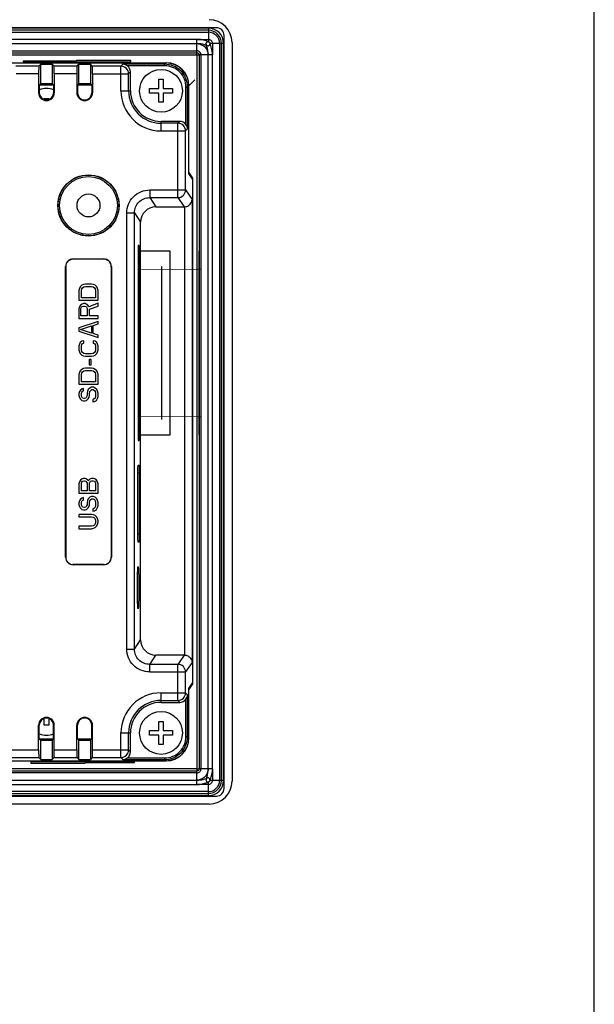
# Model space of a CAD drawing. Header units: millimetres. Extents: x 0 to 594, y 0 to 420.
# Tile 15 of 15: x 519 to 594, y 164 to 293. Entities that reach past the tile are written whole.
import ezdxf

# ---------------------------------------------------------------- set-up
doc = ezdxf.new("R2010")
doc.units = ezdxf.units.MM
doc.header["$LTSCALE"] = 65.395
for name, color, linetype in [('FRONT_CASE-RE04-SHAPE', 7, 'CONTINUOUS'), ('GASKET-04TW_V2-SHAPE', 7, 'CONTINUOUS'), ('ISO7045-M3X8-4_8-SHAPE', 7, 'CONTINUOUS'), ('LCD_BRACKET-RE04-SHAPE', 7, 'CONTINUOUS'), ('LED_SHEET-SD_RE04-SHAPE', 7, 'CONTINUOUS'), ('MAIN_PCB_ASSY_RE04-SHAPE', 7, 'CONTINUOUS'), ('REAR_CASE-RE04-SHAPE', 7, 'CONTINUOUS'), ('SD_SOCKET-1939115-SHAPE', 7, 'CONTINUOUS'), ('TOP-RE04-FORMAT', 7, 'CONTINUOUS')]:
    doc.layers.add(name, color=color, linetype=linetype)

msp = doc.modelspace()

# ---------------------------------------------------------------- linework, layer by layer
at = {"layer": 'FRONT_CASE-RE04-SHAPE', "color": 7, "linetype": 'Continuous'}
for p, q in [((546.569015, 289.781241), (546.569015, 193.173018)), ((519.223695, 287.349186), (519.22523, 287.269249)), ((526.223695, 287.349186), (519.223695, 287.349186)), ((519.22523, 287.269249), (533.3128, 287.269249)), ((526.225091, 287.269249), (526.221817, 287.44703)), ((533.316214, 287.44703), (526.221817, 287.44703)), ((533.3128, 287.269249), (533.316214, 287.44703)), ((426.60973, 287.134587), (537.928301, 287.134587)), ((540.926473, 284.136415), (541.691238, 284.90118)), ((540.926473, 272.846853), (540.926473, 284.136415)), ((540.905521, 272.846853), (540.926473, 272.846853)), ((541.452031, 272.058116), (540.926473, 272.846853)), ((541.318582, 272.058116), (541.452031, 272.058116)), ((541.452031, 205.896143), (541.452031, 272.058116)), ((540.905521, 205.107406), (540.926473, 205.107406)), ((540.926473, 205.107406), (541.452031, 205.896143)), ((540.926473, 198.817844), (540.926473, 205.107406)), ((541.318582, 205.896143), (541.452031, 205.896143)), ((517.888052, 195.819672), (537.928301, 195.819672)), ((520.22523, 195.68501), (520.221817, 195.507229)), ((520.221817, 195.507229), (527.316214, 195.507229)), ((533.8128, 195.68501), (520.22523, 195.68501)), ((527.31294, 195.68501), (527.316214, 195.507229)), ((527.314335, 195.605072), (533.814335, 195.605072)), ((533.814335, 195.605072), (533.8128, 195.68501)), ((543.573127, 190.177129), (420.964904, 190.177129))]:
    msp.add_line(p, q, dxfattribs=at)
for centre, start, end in [((522.269015, 280.977129), 76.22907201, 103.77092799), ((522.269015, 201.977129), 256.22925773, 283.77074227)]:
    msp.add_arc(centre, 3.350367, start, end, dxfattribs=at)
for centre, major_axis, ratio, start_param, end_param in [((543.564898, 289.773012), (-2.127139, -2.127139), 0.9972646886, 2.3575640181, 3.9256212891), ((537.924644, 284.132759), (2.123906, 2.123906), 0.998782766, -0.7847891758, 0.7847891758), ((537.924644, 198.8215), (-2.123906, 2.123906), 0.998782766, -3.9263818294, -2.3568034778), ((543.564898, 193.181246), (-2.127139, 2.127139), 0.9972646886, 2.3575640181, 3.9256212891)]:
    msp.add_ellipse(centre, major_axis=major_axis, ratio=ratio, start_param=start_param, end_param=end_param, dxfattribs=at)
at = {"layer": 'GASKET-04TW_V2-SHAPE', "color": 7, "linetype": 'Continuous'}
for p, q in [((544.519015, 291.723396), (420.019015, 291.723396)), ((543.469015, 291.670326), (421.069015, 291.670326)), ((543.469015, 291.388141), (421.069015, 291.388141)), ((421.069015, 291.142016), (543.469015, 291.142016)), ((543.469015, 291.670326), (543.469015, 289.884185)), ((544.519015, 291.724805), (544.519015, 291.723396)), ((541.970945, 290.203755), (422.569015, 290.203755)), ((541.969015, 288.176469), (541.969015, 290.204063)), ((542.079289, 290.202324), (543.469015, 290.202324)), ((545.519015, 192.223495), (545.519015, 290.723397)), ((541.969015, 289.640911), (422.569015, 289.640911)), ((422.569015, 288.702325), (541.969015, 288.702325)), ((543.219425, 289.423736), (543.233919, 289.438296)), ((543.999169, 289.672171), (543.679613, 289.673408)), ((543.999169, 289.672171), (544.000133, 288.189913)), ((545.184038, 289.67312), (544.938862, 289.672171)), ((544.938862, 289.672171), (544.938862, 193.272267)), ((545.184038, 193.273216), (545.184038, 289.67312)), ((545.465946, 193.273494), (545.465946, 289.673398)), ((422.565946, 288.176469), (541.972085, 288.176469)), ((422.569015, 288.458099), (541.969015, 288.458099)), ((541.972085, 288.176469), (541.972085, 194.770423)), ((542.253993, 288.173121), (542.253993, 194.773214)), ((542.499169, 288.172172), (542.253993, 288.173121)), ((542.499169, 288.172172), (542.499169, 194.772265)), ((543.43776, 194.772261), (543.43776, 288.172168)), ((544.000914, 288.172166), (543.43776, 288.172168)), ((544.000606, 194.77226), (544.000494, 288.173429)), ((541.972085, 194.770423), (422.565946, 194.770423)), ((541.969015, 194.488237), (422.569015, 194.488237)), ((541.969015, 192.740361), (541.969015, 194.488237)), ((542.499169, 194.772265), (542.253993, 194.773214)), ((543.999169, 194.661986), (543.999169, 193.272267)), ((541.969015, 194.242112), (422.569015, 194.242112)), ((422.569015, 193.303518), (541.969015, 193.303518)), ((543.219428, 193.523009), (543.233927, 193.5086)), ((543.999169, 193.272267), (543.679792, 193.273503)), ((545.184038, 193.273216), (544.938862, 193.272267)), ((422.566785, 192.740672), (541.969015, 192.740671)), ((543.469015, 192.742113), (542.078915, 192.742113)), ((543.469015, 191.276565), (543.469015, 193.062818)), ((420.019015, 191.223496), (544.519015, 191.223496)), ((543.469015, 191.802422), (421.069015, 191.802422)), ((421.069015, 191.558195), (543.469015, 191.558195)), ((421.069015, 191.276565), (543.469015, 191.276565))]:
    msp.add_line(p, q, dxfattribs=at)
for centre, radius, start, end in [((543.468904, 289.673285), 1.997051, 0.00324494, 89.99681194), ((543.468921, 289.673024), 1.715125, 0.00320429, 89.99685258), ((543.469016, 289.67217), 1.469846, 0.00002844, 90.00002844), ((544.51896, 290.723341), 1.00006, 0.00320433, 89.99685254), ((543.46918, 289.672335), 0.529989, 359.98225898, 90.01779789), ((541.96918, 288.172336), 0.529989, 359.98225898, 90.01779789), ((541.96918, 194.772101), 0.529989, 269.98220211, 0.01774102), ((543.468904, 193.273607), 1.997051, 270.00318807, 359.99675506), ((543.468921, 193.273312), 1.715125, 270.00314742, 359.9967957), ((543.469016, 193.272267), 1.469846, 269.99997156, 359.99997156), ((543.46918, 193.272102), 0.529989, 269.98220211, 0.01774102), ((544.51896, 192.223551), 1.00006, 270.00314746, 359.99679566)]:
    msp.add_arc(centre, radius, start, end, dxfattribs=at)
for points in [[(542.079243, 290.202324), (542.043141, 290.202547), (542.007042, 290.204407), (541.970945, 290.203755)], [(544.000606, 194.77226), (544.001396, 194.725904), (544.000475, 194.679507), (543.998458, 194.633188)], [(541.969015, 192.740671), (542.005878, 192.740607), (542.042751, 192.740912), (542.079594, 192.742113)]]:
    msp.add_open_spline(points, degree=3, dxfattribs=at)
for points, knots in [([(543.469015, 289.884185), (543.272565, 289.967709), (542.819794, 290.124332), (542.342951, 290.193954), (542.079289, 290.202324)], [0, 0, 0, 0, 0.4472755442, 1, 1, 1, 1]), ([(543.466502, 289.887203), (543.411456, 289.887204), (543.299982, 289.869708), (543.1847, 289.776497), (543.150007, 289.668888), (543.157668, 289.556885), (543.199315, 289.480964), (543.233919, 289.438296)], [0, 0, 0, 0, 0.2502220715, 0.498617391, 0.6246530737, 0.7502769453, 1, 1, 1, 1]), ([(543.466502, 289.887203), (543.521733, 289.887203), (543.637126, 289.841509), (543.682821, 289.726116), (543.682821, 289.670885)], [0, 0, 0, 0, 0.5000001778, 1, 1, 1, 1]), ([(543.219424, 289.423735), (543.137521, 289.452349), (542.738265, 289.577944), (542.317238, 289.640047), (541.985379, 289.641503)], [0, 0, 0, 0, 0.2072467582, 1, 1, 1, 1]), ([(541.985379, 289.641503), (542.173838, 289.640577), (542.553992, 289.560853), (543.03438, 289.237749), (543.357928, 288.757433), (543.436905, 288.377128), (543.43784, 288.18868)], [0, 0, 0, 0, 0.2500080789, 0.4999959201, 0.7500059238, 1, 1, 1, 1]), ([(543.43784, 288.18868), (543.437285, 288.314066), (543.411956, 288.733161), (543.316639, 289.146379), (543.219424, 289.423735)], [0, 0, 0, 0, 0.299048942, 1, 1, 1, 1]), ([(543.233919, 289.438296), (543.276586, 289.403693), (543.352507, 289.362048), (543.464509, 289.354391), (543.572117, 289.389085), (543.665326, 289.504367), (543.682821, 289.615839), (543.682821, 289.670885)], [0, 0, 0, 0, 0.2497230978, 0.3753471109, 0.5013828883, 0.7497781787, 1, 1, 1, 1]), ([(544.000133, 288.189913), (544.000127, 288.471755), (543.933754, 288.981935), (543.76844, 289.464946), (543.679613, 289.673408)], [0, 0, 0, 0, 0.5543268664, 1, 1, 1, 1]), ([(544.938862, 289.672171), (544.877827, 289.671935), (544.564595, 289.671706), (544.251363, 289.671195), (543.999169, 289.672171)], [0, 0, 0, 0, 0.1948570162, 1, 1, 1, 1]), ([(545.465946, 289.673398), (545.435898, 289.673398), (545.341928, 289.67336), (545.247959, 289.673367), (545.184038, 289.67312)], [0, 0, 0, 0, 0.3197631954, 1, 1, 1, 1]), ([(541.969015, 288.458099), (542.041665, 288.457871), (542.192645, 288.397036), (542.254259, 288.245804), (542.253993, 288.173121)], [0, 0, 0, 0, 0.4998882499, 1, 1, 1, 1]), ([(541.972085, 288.1734), (541.986591, 288.177796), (542.017466, 288.174962), (542.074403, 288.176353), (542.138807, 288.176191), (542.19632, 288.174816), (542.233195, 288.1769), (542.247645, 288.173187), (542.253993, 288.173121)], [0, 0, 0, 0, 0.1611817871, 0.3192882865, 0.6097272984, 0.8437200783, 0.9324997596, 1, 1, 1, 1]), ([(543.43776, 288.172168), (543.376448, 288.171935), (543.063584, 288.171705), (542.750719, 288.171199), (542.499169, 288.172172)], [0, 0, 0, 0, 0.1959704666, 1, 1, 1, 1]), ([(542.253993, 194.773214), (542.253765, 194.700564), (542.192928, 194.549587), (542.041697, 194.48797), (541.969015, 194.488237)], [0, 0, 0, 0, 0.4998878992, 1, 1, 1, 1]), ([(541.969015, 194.770423), (541.973423, 194.755918), (541.970574, 194.725032), (541.971992, 194.668072), (541.971871, 194.603615), (541.970563, 194.546031), (541.972731, 194.509098), (541.969056, 194.494602), (541.969015, 194.488237)], [0, 0, 0, 0, 0.1610455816, 0.3190529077, 0.6094154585, 0.8434991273, 0.9323833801, 1, 1, 1, 1]), ([(541.972085, 194.773492), (542.002133, 194.773492), (542.096102, 194.773455), (542.190072, 194.773465), (542.253993, 194.773214)], [0, 0, 0, 0, 0.3197631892, 1, 1, 1, 1]), ([(543.438369, 194.755904), (543.437442, 194.567297), (543.357564, 194.186839), (543.033975, 193.706239), (542.553046, 193.382646), (542.172316, 193.304311), (541.983727, 193.303477)], [0, 0, 0, 0, 0.2500096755, 0.4999957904, 0.7500145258, 1, 1, 1, 1]), ([(543.43776, 194.772261), (543.37644, 194.772026), (543.063576, 194.771802), (542.750711, 194.771291), (542.499169, 194.772265)], [0, 0, 0, 0, 0.1959964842, 1, 1, 1, 1]), ([(543.219424, 193.523013), (543.248183, 193.604771), (543.374455, 194.003498), (543.436913, 194.424256), (543.438369, 194.755904)], [0, 0, 0, 0, 0.207182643, 1, 1, 1, 1]), ([(544.000914, 194.772258), (543.964424, 194.7724), (543.776706, 194.772539), (543.588987, 194.772835), (543.43776, 194.772261)], [0, 0, 0, 0, 0.1943890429, 1, 1, 1, 1]), ([(543.679792, 193.273503), (543.763647, 193.469629), (543.874833, 193.791371), (543.971484, 194.259633), (543.993634, 194.523462), (543.999169, 194.661986)], [0, 0, 0, 0, 0.4468217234, 0.709587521, 1, 1, 1, 1]), ([(541.983727, 193.303477), (542.109213, 193.303973), (542.528636, 193.329039), (542.942084, 193.425147), (543.219424, 193.523013)], [0, 0, 0, 0, 0.2990714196, 1, 1, 1, 1]), ([(543.233927, 193.5086), (543.199319, 193.465935), (543.157667, 193.390014), (543.150008, 193.27801), (543.184696, 193.170398), (543.299981, 193.077184), (543.411455, 193.05969), (543.466502, 193.059689)], [0, 0, 0, 0, 0.2497226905, 0.3753470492, 0.5013831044, 0.7497777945, 1, 1, 1, 1]), ([(543.682808, 193.27596), (543.682809, 193.330997), (543.665371, 193.44247), (543.572204, 193.557668), (543.464662, 193.592522), (543.352625, 193.584803), (543.276618, 193.543217), (543.233927, 193.5086)], [0, 0, 0, 0, 0.2501776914, 0.4985154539, 0.6243741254, 0.7501636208, 1, 1, 1, 1]), ([(543.682808, 193.27596), (543.682808, 193.220737), (543.637101, 193.105365), (543.521725, 193.059689), (543.466502, 193.059689)], [0, 0, 0, 0, 0.499995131, 1, 1, 1, 1]), ([(544.938862, 193.272267), (544.877827, 193.27203), (544.564595, 193.271801), (544.251363, 193.27129), (543.999169, 193.272267)], [0, 0, 0, 0, 0.1948570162, 1, 1, 1, 1]), ([(545.465946, 193.273494), (545.435898, 193.273494), (545.341928, 193.273456), (545.247959, 193.273463), (545.184038, 193.273216)], [0, 0, 0, 0, 0.3197631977, 1, 1, 1, 1]), ([(542.078915, 192.742113), (542.34261, 192.750443), (542.819817, 192.820652), (543.272499, 192.978641), (543.469015, 193.062818)], [0, 0, 0, 0, 0.5523852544, 1, 1, 1, 1])]:
    msp.add_open_spline(points, degree=3, knots=knots, dxfattribs=at)
at = {"layer": 'ISO7045-M3X8-4_8-SHAPE', "color": 7, "linetype": 'Continuous'}
for p, q in [((536.969015, 283.777129), (536.969015, 284.977129)), ((536.969015, 284.977129), (537.569015, 284.977129)), ((537.569015, 284.977129), (537.569015, 283.777129)), ((535.769015, 283.177129), (535.769015, 283.777129)), ((535.769015, 283.777129), (536.969015, 283.777129)), ((537.569015, 283.777129), (538.769015, 283.777129)), ((538.769015, 283.777129), (538.769015, 283.177129)), ((521.969015, 282.335529), (521.969015, 282.477129)), ((521.969015, 282.477129), (522.569015, 282.477129)), ((522.569015, 282.477129), (522.569015, 282.334285)), ((536.969015, 283.177129), (535.769015, 283.177129)), ((536.969015, 281.977129), (536.969015, 283.177129)), ((537.569015, 283.177129), (537.569015, 281.977129)), ((538.769015, 283.177129), (537.569015, 283.177129)), ((537.569015, 281.977129), (536.969015, 281.977129)), ((521.969015, 200.477129), (521.969015, 201.368019)), ((522.569015, 201.368019), (522.569015, 200.477129)), ((536.969015, 200.977129), (537.569015, 200.977129)), ((536.969015, 199.777129), (536.969015, 200.977129)), ((537.569015, 200.977129), (537.569015, 199.777129)), ((522.569015, 200.477129), (521.969015, 200.477129)), ((535.769015, 199.777129), (536.969015, 199.777129)), ((535.769015, 199.177129), (535.769015, 199.777129)), ((537.569015, 199.777129), (538.769015, 199.777129)), ((538.769015, 199.777129), (538.769015, 199.177129)), ((536.969015, 199.177129), (535.769015, 199.177129)), ((536.969015, 197.977129), (536.969015, 199.177129)), ((538.769015, 199.177129), (537.569015, 199.177129)), ((537.569015, 199.177129), (537.569015, 197.977129)), ((537.569015, 197.977129), (536.969015, 197.977129))]:
    msp.add_line(p, q, dxfattribs=at)
for centre in [(537.269015, 283.477129), (537.269015, 199.477129)]:
    msp.add_circle(centre, 2.8, dxfattribs=at)
for centre, start, end in [((522.269015, 280.977129), 70.32413063, 109.67586937), ((522.269015, 201.977129), 250.32413063, 289.67586937)]:
    msp.add_arc(centre, 2.8, start, end, dxfattribs=at)
at = {"layer": 'LCD_BRACKET-RE04-SHAPE', "color": 7, "linetype": 'Continuous'}
for p, q in [((523.211079, 284.227129), (521.326951, 284.227129)), ((528.211079, 284.227129), (526.326951, 284.227129)), ((521.326951, 198.727129), (523.211079, 198.727129)), ((526.326951, 198.727129), (528.211079, 198.727129))]:
    msp.add_line(p, q, dxfattribs=at)
at = {"layer": 'LED_SHEET-SD_RE04-SHAPE', "color": 7, "linetype": 'Continuous'}
for radius in [3.782502, 1.5]:
    msp.add_circle((527.769015, 268.477129), radius, dxfattribs=at)
at = {"layer": 'MAIN_PCB_ASSY_RE04-SHAPE', "color": 7, "linetype": 'Continuous', "const_width": 0.0594}
for points in [[(534.283935, 260.137125), (542.269015, 260.137125)], [(542.269015, 260.137125), (542.269015, 240.837125)], [(542.269015, 240.837125), (534.283935, 240.837125)]]:
    msp.add_lwpolyline(points, dxfattribs=at)
at = {"layer": 'MAIN_PCB_ASSY_RE04-SHAPE', "color": 7, "linetype": 'Continuous'}
for centre in [(542.269015, 260.137125), (542.269015, 240.837125)]:
    msp.add_circle(centre, 0.05, dxfattribs=at)
at = {"layer": 'REAR_CASE-RE04-SHAPE', "color": 7, "linetype": 'Continuous'}
for p, q in [((426.630682, 287.113635), (537.907348, 287.113635)), ((521.273351, 286.693367), (518.264679, 286.693367)), ((521.273351, 286.693367), (521.519015, 286.939031)), ((521.519015, 284.437507), (521.519015, 286.939031)), ((521.519015, 286.939031), (523.019015, 286.939031)), ((523.019015, 286.939031), (523.019015, 284.437507)), ((523.264679, 286.693367), (523.019015, 286.939031)), ((526.273351, 286.693367), (523.264679, 286.693367)), ((526.273351, 286.693367), (526.519015, 286.939031)), ((526.519015, 284.437507), (526.519015, 286.939031)), ((526.519015, 286.939031), (528.019015, 286.939031)), ((528.019015, 286.939031), (528.019015, 284.437507)), ((528.264679, 286.693367), (528.019015, 286.939031)), ((532.02396, 286.693367), (528.264679, 286.693367)), ((532.02396, 286.693367), (532.276365, 286.945771)), ((532.02396, 283.477129), (532.02396, 286.693367)), ((537.739485, 286.945771), (532.276365, 286.945771)), ((537.739485, 286.745893), (532.860328, 286.745893)), ((533.023351, 285.693976), (533.269015, 285.93964)), ((533.269015, 283.477129), (533.269015, 285.93964)), ((537.739485, 286.945771), (537.907348, 287.113635)), ((537.739485, 286.745893), (537.739485, 286.945771)), ((521.239649, 285.693976), (518.298381, 285.693976)), ((521.239649, 285.693976), (521.239649, 283.227129)), ((523.298381, 285.693976), (523.298381, 283.227129)), ((526.239649, 285.693976), (523.298381, 285.693976)), ((526.239649, 285.693976), (526.239649, 283.227129)), ((528.298381, 285.693976), (528.298381, 283.227129)), ((528.298381, 285.693976), (533.023351, 285.693976)), ((533.023351, 283.477129), (533.023351, 285.693976)), ((521.326951, 284.245443), (521.519015, 284.437507)), ((521.326951, 284.245443), (521.326951, 283.227129)), ((521.519015, 284.437507), (523.019015, 284.437507)), ((523.211079, 284.245443), (523.019015, 284.437507)), ((523.211079, 284.245443), (523.211079, 283.227129)), ((526.326951, 284.245443), (526.519015, 284.437507)), ((526.326951, 284.245443), (526.326951, 283.227129)), ((526.519015, 284.437507), (528.019015, 284.437507)), ((528.211079, 284.245443), (528.019015, 284.437507)), ((528.211079, 284.245443), (528.211079, 283.227129)), ((532.02396, 283.477129), (533.269015, 283.477129)), ((540.537779, 279.068442), (540.537779, 283.947599)), ((540.537779, 283.947599), (540.737657, 283.947599)), ((540.737657, 283.947599), (540.905521, 284.115462)), ((540.737657, 278.484479), (540.737657, 283.947599)), ((540.905521, 272.678023), (540.905521, 284.115462)), ((521.239649, 283.227129), (521.326951, 283.227129)), ((523.298381, 283.227129), (523.211079, 283.227129)), ((526.239649, 283.227129), (526.326951, 283.227129)), ((528.298381, 283.227129), (528.211079, 283.227129)), ((537.269015, 278.232074), (537.269015, 279.477129)), ((539.731526, 279.477129), (537.269015, 279.477129)), ((539.485862, 279.231465), (537.269015, 279.231465)), ((537.269015, 278.232074), (540.485253, 278.232074)), ((539.731526, 279.477129), (539.485862, 279.231465)), ((539.485862, 269.504444), (539.485862, 279.231465)), ((540.737657, 278.484479), (540.485253, 278.232074)), ((540.485253, 270.503074), (540.485253, 278.232074)), ((541.431078, 271.889286), (540.905521, 272.678023)), ((541.431078, 206.064973), (541.431078, 271.889286)), ((535.78205, 270.503074), (535.78205, 269.504444)), ((535.78205, 270.503074), (540.485253, 270.503074)), ((540.485253, 270.503074), (541.325097, 269.242667)), ((535.78205, 269.504444), (536.588802, 268.293702)), ((535.78205, 269.504444), (539.485862, 269.504444)), ((539.485862, 269.504444), (540.292613, 268.293702)), ((541.325097, 269.242667), (541.325097, 208.711592)), ((536.588802, 268.293702), (540.292613, 268.293702)), ((540.325706, 268.29425), (540.325706, 209.660009)), ((532.785705, 210.449815), (532.785705, 267.504444)), ((532.785705, 267.504444), (533.785095, 267.504444)), ((533.785095, 210.449815), (533.785095, 267.504444)), ((533.785095, 267.504444), (534.591238, 266.294616)), ((534.591238, 211.659643), (534.591238, 266.294616)), ((534.283935, 263.227129), (534.283935, 237.727129)), ((534.406158, 263.227129), (534.283935, 263.227129)), ((534.406158, 237.727129), (534.406158, 263.227129)), ((525.782708, 261.459632), (525.76521, 261.477129)), ((525.76521, 261.477129), (529.772821, 261.477129)), ((529.755323, 261.459632), (529.772821, 261.477129)), ((524.769015, 222.473324), (524.769015, 260.480935)), ((524.786513, 260.463437), (524.769015, 260.480935)), ((524.786513, 260.463437), (524.786513, 222.490822)), ((529.755323, 261.459632), (525.782708, 261.459632)), ((530.751517, 260.463437), (530.769015, 260.480935)), ((530.751517, 260.463437), (530.751517, 222.490822)), ((530.769015, 260.480935), (530.769015, 222.473324)), ((526.572207, 257.612545), (526.519015, 257.352129)), ((526.67859, 257.820879), (526.572207, 257.612545)), ((526.891356, 258.029212), (526.67859, 257.820879)), ((527.104122, 258.133379), (526.891356, 258.029212)), ((526.891356, 257.560462), (526.997739, 257.716712)), ((526.997739, 257.716712), (527.157313, 257.820879)), ((527.370079, 258.185462), (527.104122, 258.133379)), ((527.157313, 257.820879), (527.370079, 257.872962)), ((528.167951, 258.185462), (527.370079, 258.185462)), ((527.370079, 257.872962), (528.167951, 257.872962)), ((528.433909, 258.133379), (528.167951, 258.185462)), ((528.167951, 257.872962), (528.380717, 257.820879)), ((528.380717, 257.820879), (528.540292, 257.716712)), ((528.646675, 258.029212), (528.433909, 258.133379)), ((528.540292, 257.716712), (528.646675, 257.560462)), ((528.859441, 257.820879), (528.646675, 258.029212)), ((528.965824, 257.612545), (528.859441, 257.820879)), ((529.019015, 257.352129), (528.965824, 257.612545)), ((526.519015, 257.352129), (526.519015, 256.102129)), ((526.838164, 257.352129), (526.891356, 257.560462)), ((526.838164, 256.414629), (526.838164, 257.352129)), ((528.699866, 256.414629), (526.838164, 256.414629)), ((528.646675, 257.560462), (528.699866, 257.352129)), ((528.699866, 257.352129), (528.699866, 256.414629)), ((529.019015, 256.102129), (529.019015, 257.352129)), ((526.519015, 256.102129), (529.019015, 256.102129)), ((526.572207, 255.216712), (526.519015, 254.956295)), ((526.731781, 255.425045), (526.572207, 255.216712)), ((526.944547, 255.581295), (526.731781, 255.425045)), ((526.784973, 255.008379), (526.838164, 255.164629)), ((526.838164, 255.164629), (526.944547, 255.268795)), ((527.104122, 255.633379), (526.944547, 255.581295)), ((526.944547, 255.268795), (527.104122, 255.320879)), ((527.316888, 255.633379), (527.104122, 255.633379)), ((527.104122, 255.320879), (527.263696, 255.320879)), ((527.263696, 255.320879), (527.423271, 255.268795)), ((527.476462, 255.581295), (527.316888, 255.633379)), ((527.423271, 255.268795), (527.529654, 255.164629)), ((527.689228, 255.425045), (527.476462, 255.581295)), ((527.529654, 255.164629), (527.582845, 255.008379)), ((527.795611, 255.216712), (527.689228, 255.425045)), ((529.019015, 255.685462), (527.795611, 255.216712)), ((527.901994, 254.904212), (529.019015, 255.320879)), ((529.019015, 255.320879), (529.019015, 255.685462)), ((526.519015, 254.956295), (526.519015, 253.706295)), ((526.784973, 254.018795), (526.784973, 255.008379)), ((527.582845, 254.018795), (526.784973, 254.018795)), ((527.582845, 255.008379), (527.582845, 254.018795)), ((527.901994, 254.018795), (527.901994, 254.904212)), ((529.019015, 254.018795), (527.901994, 254.018795)), ((529.019015, 253.706295), (529.019015, 254.018795)), ((526.519015, 253.706295), (529.019015, 253.706295)), ((529.019015, 253.289629), (526.519015, 252.456295)), ((526.519015, 252.456295), (526.519015, 252.039629)), ((526.731781, 252.247962), (528.167951, 252.716712)), ((528.167951, 252.716712), (528.167951, 251.779212)), ((528.380717, 252.768795), (529.019015, 252.977129)), ((528.380717, 251.727129), (528.380717, 252.768795)), ((529.019015, 252.977129), (529.019015, 253.289629)), ((526.519015, 252.039629), (529.019015, 251.206295)), ((528.167951, 251.779212), (526.731781, 252.247962)), ((529.019015, 251.518795), (528.380717, 251.727129)), ((529.019015, 251.206295), (529.019015, 251.518795)), ((526.572207, 250.320879), (526.519015, 250.060462)), ((526.519015, 250.060462), (526.519015, 249.591712)), ((526.67859, 250.529212), (526.572207, 250.320879)), ((526.891356, 250.737545), (526.67859, 250.529212)), ((526.838164, 250.060462), (526.891356, 250.268795)), ((526.838164, 249.591712), (526.838164, 250.060462)), ((527.157313, 250.789629), (526.891356, 250.737545)), ((526.891356, 250.268795), (526.997739, 250.425045)), ((526.997739, 250.425045), (527.157313, 250.477129)), ((527.157313, 250.477129), (527.157313, 250.789629)), ((528.380717, 250.789629), (528.380717, 250.477129)), ((528.646675, 250.737545), (528.380717, 250.789629)), ((528.380717, 250.477129), (528.540292, 250.425045)), ((528.540292, 250.425045), (528.646675, 250.268795)), ((528.859441, 250.529212), (528.646675, 250.737545)), ((528.646675, 250.268795), (528.699866, 250.060462)), ((528.699866, 250.060462), (528.699866, 249.591712)), ((528.965824, 250.320879), (528.859441, 250.529212)), ((529.019015, 250.060462), (528.965824, 250.320879)), ((529.019015, 249.591712), (529.019015, 250.060462)), ((526.519015, 249.591712), (526.572207, 249.331295)), ((526.572207, 249.331295), (526.67859, 249.122962)), ((526.67859, 249.122962), (526.891356, 248.914629)), ((526.891356, 249.383379), (526.838164, 249.591712)), ((526.997739, 249.227129), (526.891356, 249.383379)), ((526.891356, 248.914629), (527.104122, 248.810462)), ((527.157313, 249.122962), (526.997739, 249.227129)), ((527.104122, 248.810462), (527.370079, 248.758379)), ((527.370079, 249.070879), (527.157313, 249.122962)), ((528.167951, 249.070879), (527.370079, 249.070879)), ((527.370079, 248.758379), (528.167951, 248.758379)), ((528.380717, 249.122962), (528.167951, 249.070879)), ((528.167951, 248.758379), (528.433909, 248.810462)), ((528.540292, 249.227129), (528.380717, 249.122962)), ((528.433909, 248.810462), (528.646675, 248.914629)), ((528.646675, 249.383379), (528.540292, 249.227129)), ((528.699866, 249.591712), (528.646675, 249.383379)), ((528.646675, 248.914629), (528.859441, 249.122962)), ((528.859441, 249.122962), (528.965824, 249.331295)), ((528.965824, 249.331295), (529.019015, 249.591712)), ((527.848802, 248.341712), (527.848802, 247.612545)), ((528.11476, 248.341712), (527.848802, 248.341712)), ((527.848802, 247.612545), (528.11476, 247.612545)), ((528.11476, 247.612545), (528.11476, 248.341712)), ((526.572207, 246.622962), (526.519015, 246.362545)), ((526.519015, 246.362545), (526.519015, 245.112545)), ((526.67859, 246.831295), (526.572207, 246.622962)), ((526.891356, 247.039629), (526.67859, 246.831295)), ((526.838164, 246.362545), (526.891356, 246.570879)), ((526.838164, 245.425045), (526.838164, 246.362545)), ((527.104122, 247.143795), (526.891356, 247.039629)), ((526.891356, 246.570879), (526.997739, 246.727129)), ((526.997739, 246.727129), (527.157313, 246.831295)), ((527.370079, 247.195879), (527.104122, 247.143795)), ((527.157313, 246.831295), (527.370079, 246.883379)), ((528.167951, 247.195879), (527.370079, 247.195879)), ((527.370079, 246.883379), (528.167951, 246.883379)), ((528.433909, 247.143795), (528.167951, 247.195879)), ((528.167951, 246.883379), (528.380717, 246.831295)), ((528.380717, 246.831295), (528.540292, 246.727129)), ((528.646675, 247.039629), (528.433909, 247.143795)), ((528.540292, 246.727129), (528.646675, 246.570879)), ((528.859441, 246.831295), (528.646675, 247.039629)), ((528.646675, 246.570879), (528.699866, 246.362545)), ((528.699866, 246.362545), (528.699866, 245.425045)), ((528.965824, 246.622962), (528.859441, 246.831295)), ((529.019015, 246.362545), (528.965824, 246.622962)), ((529.019015, 245.112545), (529.019015, 246.362545)), ((526.519015, 245.112545), (529.019015, 245.112545)), ((528.699866, 245.425045), (526.838164, 245.425045)), ((526.572207, 244.122962), (526.519015, 243.862545)), ((526.519015, 243.862545), (526.519015, 243.602129)), ((526.519015, 243.602129), (526.572207, 243.393795)), ((526.731781, 244.331295), (526.572207, 244.122962)), ((526.944547, 244.487545), (526.731781, 244.331295)), ((526.838164, 243.914629), (526.891356, 244.070879)), ((526.838164, 243.602129), (526.838164, 243.914629)), ((526.891356, 243.445879), (526.838164, 243.602129)), ((526.891356, 244.070879), (526.997739, 244.175045)), ((526.997739, 243.289629), (526.891356, 243.445879)), ((527.104122, 244.539629), (526.944547, 244.487545)), ((526.997739, 244.175045), (527.104122, 244.227129)), ((527.104122, 244.227129), (527.104122, 244.539629)), ((527.529654, 243.445879), (527.423271, 243.289629)), ((527.582845, 243.602129), (527.529654, 243.445879)), ((527.636036, 244.175045), (527.582845, 243.914629)), ((527.582845, 243.914629), (527.582845, 243.602129)), ((527.742419, 244.383379), (527.636036, 244.175045)), ((527.955185, 244.591712), (527.742419, 244.383379)), ((527.848802, 243.393795), (527.901994, 243.602129)), ((527.901994, 243.914629), (527.955185, 244.122962)), ((527.901994, 243.602129), (527.901994, 243.914629)), ((528.167951, 244.695879), (527.955185, 244.591712)), ((527.955185, 244.122962), (528.061568, 244.279212)), ((528.061568, 244.279212), (528.221143, 244.383379)), ((528.433909, 244.695879), (528.167951, 244.695879)), ((528.221143, 244.383379), (528.380717, 244.383379)), ((528.380717, 244.383379), (528.540292, 244.279212)), ((528.646675, 244.591712), (528.433909, 244.695879)), ((528.540292, 244.279212), (528.646675, 244.122962)), ((528.859441, 244.383379), (528.646675, 244.591712)), ((528.646675, 244.122962), (528.699866, 243.914629)), ((528.699866, 243.497962), (528.646675, 243.289629)), ((528.699866, 243.914629), (528.699866, 243.497962)), ((528.965824, 244.175045), (528.859441, 244.383379)), ((529.019015, 243.914629), (528.965824, 244.175045)), ((528.965824, 243.237545), (529.019015, 243.497962)), ((529.019015, 243.497962), (529.019015, 243.914629)), ((526.572207, 243.393795), (526.67859, 243.185462)), ((526.67859, 243.185462), (526.891356, 242.977129)), ((526.891356, 242.977129), (527.104122, 242.925045)), ((527.157313, 243.237545), (526.997739, 243.289629)), ((527.104122, 242.925045), (527.316888, 242.925045)), ((527.263696, 243.237545), (527.157313, 243.237545)), ((527.423271, 243.289629), (527.263696, 243.237545)), ((527.316888, 242.925045), (527.529654, 242.977129)), ((527.529654, 242.977129), (527.742419, 243.185462)), ((527.742419, 243.185462), (527.848802, 243.393795)), ((528.4871, 243.133379), (528.327526, 243.081295)), ((528.327526, 243.081295), (528.327526, 242.768795)), ((528.327526, 242.768795), (528.540292, 242.820879)), ((528.646675, 243.289629), (528.4871, 243.133379)), ((528.540292, 242.820879), (528.806249, 242.977129)), ((528.806249, 242.977129), (528.965824, 243.237545)), ((534.283935, 237.727129), (534.406158, 237.727129)), ((534.423624, 234.477129), (534.231549, 234.477129)), ((534.196633, 233.477891), (534.196633, 225.476368)), ((534.458539, 233.476672), (534.196692, 233.481245)), ((534.458539, 225.477587), (534.458539, 233.476672)), ((526.572207, 232.341713), (526.519015, 232.081296)), ((526.519015, 232.081296), (526.519015, 230.831296)), ((526.731781, 232.550046), (526.572207, 232.341713)), ((526.944547, 232.706296), (526.731781, 232.550046)), ((526.838164, 232.133379), (526.891356, 232.289629)), ((526.838164, 231.143796), (526.838164, 232.133379)), ((526.891356, 232.289629), (526.997739, 232.393796)), ((527.104122, 232.758379), (526.944547, 232.706296)), ((526.997739, 232.393796), (527.157313, 232.445879)), ((527.316888, 232.758379), (527.104122, 232.758379)), ((527.157313, 232.445879), (527.263696, 232.445879)), ((527.263696, 232.445879), (527.423271, 232.393796)), ((527.476462, 232.706296), (527.316888, 232.758379)), ((527.423271, 232.393796), (527.529654, 232.289629)), ((527.689228, 232.550046), (527.476462, 232.706296)), ((527.529654, 232.289629), (527.582845, 232.133379)), ((527.582845, 232.133379), (527.582845, 231.143796)), ((527.742419, 232.445879), (527.689228, 232.550046)), ((527.795611, 232.550046), (527.742419, 232.445879)), ((528.008377, 232.706296), (527.795611, 232.550046)), ((527.901994, 232.133379), (527.955185, 232.289629)), ((527.901994, 231.143796), (527.901994, 232.133379)), ((527.955185, 232.289629), (528.061568, 232.393796)), ((528.167951, 232.758379), (528.008377, 232.706296)), ((528.061568, 232.393796), (528.221143, 232.445879)), ((528.433909, 232.758379), (528.167951, 232.758379)), ((528.221143, 232.445879), (528.380717, 232.445879)), ((528.380717, 232.445879), (528.540292, 232.393796)), ((528.593483, 232.706296), (528.433909, 232.758379)), ((528.540292, 232.393796), (528.646675, 232.289629)), ((528.806249, 232.550046), (528.593483, 232.706296)), ((528.646675, 232.289629), (528.699866, 232.133379)), ((528.699866, 232.133379), (528.699866, 231.143796)), ((528.965824, 232.341713), (528.806249, 232.550046)), ((529.019015, 232.081296), (528.965824, 232.341713)), ((529.019015, 230.831296), (529.019015, 232.081296)), ((526.519015, 230.831296), (529.019015, 230.831296)), ((527.582845, 231.143796), (526.838164, 231.143796)), ((528.699866, 231.143796), (527.901994, 231.143796)), ((526.572207, 229.841713), (526.519015, 229.581296)), ((526.519015, 229.581296), (526.519015, 229.320879)), ((526.519015, 229.320879), (526.572207, 229.112546)), ((526.731781, 230.050046), (526.572207, 229.841713)), ((526.944547, 230.206296), (526.731781, 230.050046)), ((526.838164, 229.633379), (526.891356, 229.789629)), ((526.838164, 229.320879), (526.838164, 229.633379)), ((526.891356, 229.164629), (526.838164, 229.320879)), ((526.891356, 229.789629), (526.997739, 229.893796)), ((527.104122, 230.258379), (526.944547, 230.206296)), ((526.997739, 229.893796), (527.104122, 229.945879)), ((527.104122, 229.945879), (527.104122, 230.258379)), ((527.582845, 229.320879), (527.529654, 229.164629)), ((527.636036, 229.893796), (527.582845, 229.633379)), ((527.582845, 229.633379), (527.582845, 229.320879)), ((527.742419, 230.102129), (527.636036, 229.893796)), ((527.955185, 230.310463), (527.742419, 230.102129)), ((527.848802, 229.112546), (527.901994, 229.320879)), ((527.901994, 229.633379), (527.955185, 229.841713)), ((527.901994, 229.320879), (527.901994, 229.633379)), ((528.167951, 230.414629), (527.955185, 230.310463)), ((527.955185, 229.841713), (528.061568, 229.997963)), ((528.061568, 229.997963), (528.221143, 230.102129)), ((528.433909, 230.414629), (528.167951, 230.414629)), ((528.221143, 230.102129), (528.380717, 230.102129)), ((528.380717, 230.102129), (528.540292, 229.997963)), ((528.646675, 230.310463), (528.433909, 230.414629)), ((528.540292, 229.997963), (528.646675, 229.841713)), ((528.859441, 230.102129), (528.646675, 230.310463)), ((528.646675, 229.841713), (528.699866, 229.633379)), ((528.699866, 229.633379), (528.699866, 229.216713)), ((528.965824, 229.893796), (528.859441, 230.102129)), ((529.019015, 229.633379), (528.965824, 229.893796)), ((529.019015, 229.216713), (529.019015, 229.633379)), ((526.519015, 228.070879), (526.519015, 227.758379)), ((528.167951, 228.070879), (526.519015, 228.070879)), ((526.572207, 229.112546), (526.67859, 228.904213)), ((526.67859, 228.904213), (526.891356, 228.695879)), ((526.997739, 229.008379), (526.891356, 229.164629)), ((526.891356, 228.695879), (527.104122, 228.643796)), ((527.157313, 228.956296), (526.997739, 229.008379)), ((527.104122, 228.643796), (527.316888, 228.643796)), ((527.263696, 228.956296), (527.157313, 228.956296)), ((527.423271, 229.008379), (527.263696, 228.956296)), ((527.316888, 228.643796), (527.529654, 228.695879)), ((527.529654, 229.164629), (527.423271, 229.008379)), ((527.529654, 228.695879), (527.742419, 228.904213)), ((527.742419, 228.904213), (527.848802, 229.112546)), ((528.433909, 228.018796), (528.167951, 228.070879)), ((528.4871, 228.852129), (528.327526, 228.800046)), ((528.327526, 228.800046), (528.327526, 228.487546)), ((528.327526, 228.487546), (528.540292, 228.539629)), ((528.646675, 227.914629), (528.433909, 228.018796)), ((528.646675, 229.008379), (528.4871, 228.852129)), ((528.540292, 228.539629), (528.806249, 228.695879)), ((528.699866, 229.216713), (528.646675, 229.008379)), ((528.806249, 228.695879), (528.965824, 228.956296)), ((528.965824, 228.956296), (529.019015, 229.216713)), ((526.519015, 227.758379), (528.167951, 227.758379)), ((528.167951, 227.758379), (528.380717, 227.706296)), ((528.380717, 227.706296), (528.540292, 227.602129)), ((528.540292, 227.602129), (528.646675, 227.445879)), ((528.646675, 226.820879), (528.540292, 226.664629)), ((528.859441, 227.706296), (528.646675, 227.914629)), ((528.646675, 227.445879), (528.699866, 227.237546)), ((528.699866, 227.029213), (528.646675, 226.820879)), ((528.699866, 227.237546), (528.699866, 227.029213)), ((528.965824, 227.497963), (528.859441, 227.706296)), ((528.859441, 226.560463), (528.965824, 226.768796)), ((529.019015, 227.237546), (528.965824, 227.497963)), ((528.965824, 226.768796), (529.019015, 227.029213)), ((529.019015, 227.029213), (529.019015, 227.237546)), ((526.519015, 226.508379), (526.519015, 226.195879)), ((528.167951, 226.508379), (526.519015, 226.508379)), ((526.519015, 226.195879), (528.167951, 226.195879)), ((528.380717, 226.560463), (528.167951, 226.508379)), ((528.167951, 226.195879), (528.433909, 226.247963)), ((528.540292, 226.664629), (528.380717, 226.560463)), ((528.433909, 226.247963), (528.646675, 226.352129)), ((528.646675, 226.352129), (528.859441, 226.560463)), ((534.458539, 225.477587), (534.196692, 225.473013)), ((534.231549, 224.477129), (534.423624, 224.477129)), ((524.786513, 222.490822), (524.769015, 222.473324)), ((530.751517, 222.490822), (530.769015, 222.473324)), ((525.782708, 221.494627), (525.76521, 221.477129)), ((529.772821, 221.477129), (525.76521, 221.477129)), ((529.755323, 221.494627), (525.782708, 221.494627)), ((529.755323, 221.494627), (529.772821, 221.477129)), ((533.785095, 210.449815), (534.591238, 211.659643)), ((532.785705, 210.449815), (533.785095, 210.449815)), ((535.78205, 208.449815), (536.588802, 209.660557)), ((540.292613, 209.660557), (536.588802, 209.660557)), ((540.292613, 209.660557), (539.485862, 208.449815)), ((541.325097, 208.711592), (540.485253, 207.451185)), ((539.485862, 208.449815), (535.78205, 208.449815)), ((535.78205, 207.451185), (535.78205, 208.449815)), ((535.78205, 207.451185), (540.485253, 207.451185)), ((539.485862, 203.722794), (539.485862, 208.449815)), ((540.485253, 204.722184), (540.485253, 207.451185)), ((540.905521, 205.276236), (541.431078, 206.064973)), ((540.905521, 198.838797), (540.905521, 205.276236)), ((537.269015, 204.722184), (540.485253, 204.722184)), ((537.269015, 203.477129), (537.269015, 204.722184)), ((537.269015, 203.722794), (539.485862, 203.722794)), ((539.485862, 203.722794), (539.731526, 203.477129)), ((540.485253, 204.722184), (540.737657, 204.46978)), ((540.537779, 199.00666), (540.537779, 203.885817)), ((540.737657, 199.00666), (540.737657, 204.46978)), ((537.269015, 203.477129), (539.731526, 203.477129)), ((521.326951, 200.477129), (521.239649, 200.477129)), ((521.239649, 197.260283), (521.239649, 200.477129)), ((521.326951, 198.708816), (521.326951, 200.477129)), ((523.211079, 200.477129), (523.298381, 200.477129)), ((523.211079, 198.708816), (523.211079, 200.477129)), ((523.298381, 197.260283), (523.298381, 200.477129)), ((526.326951, 200.477129), (526.239649, 200.477129)), ((526.239649, 197.260283), (526.239649, 200.477129)), ((526.326951, 198.708816), (526.326951, 200.477129)), ((528.211079, 200.477129), (528.298381, 200.477129)), ((528.211079, 198.708816), (528.211079, 200.477129)), ((528.298381, 197.260283), (528.298381, 200.477129)), ((521.326951, 198.708816), (521.519015, 198.516752)), ((521.519015, 198.516752), (523.019015, 198.516752)), ((521.519015, 196.015228), (521.519015, 198.516752)), ((523.211079, 198.708816), (523.019015, 198.516752)), ((523.019015, 198.516752), (523.019015, 196.015228)), ((526.326951, 198.708816), (526.519015, 198.516752)), ((526.519015, 198.516752), (528.019015, 198.516752)), ((526.519015, 196.015228), (526.519015, 198.516752)), ((528.211079, 198.708816), (528.019015, 198.516752)), ((528.019015, 198.516752), (528.019015, 196.015228)), ((532.02396, 199.477129), (533.269015, 199.477129)), ((532.02396, 196.260892), (532.02396, 199.477129)), ((533.023351, 197.260283), (533.023351, 199.477129)), ((533.269015, 197.014619), (533.269015, 199.477129)), ((540.537779, 199.00666), (540.737657, 199.00666)), ((540.737657, 199.00666), (540.905521, 198.838797)), ((515.04633, 197.260283), (521.239649, 197.260283)), ((523.298381, 197.260283), (526.239649, 197.260283)), ((528.298381, 197.260283), (533.023351, 197.260283)), ((533.269015, 197.014619), (533.023351, 197.260283)), ((516.04496, 196.260892), (521.273351, 196.260892)), ((517.719223, 195.840624), (537.907348, 195.840624)), ((521.273351, 196.260892), (521.519015, 196.015228)), ((521.519015, 196.015228), (523.019015, 196.015228)), ((523.264679, 196.260892), (523.019015, 196.015228)), ((523.264679, 196.260892), (526.273351, 196.260892)), ((526.273351, 196.260892), (526.519015, 196.015228)), ((526.519015, 196.015228), (528.019015, 196.015228)), ((528.264679, 196.260892), (528.019015, 196.015228)), ((528.264679, 196.260892), (532.02396, 196.260892)), ((532.276365, 196.008487), (532.02396, 196.260892)), ((532.276365, 196.008487), (537.739485, 196.008487)), ((532.860328, 196.208366), (537.739485, 196.208366)), ((537.739485, 196.208366), (537.739485, 196.008487)), ((537.739485, 196.008487), (537.907348, 195.840624))]:
    msp.add_line(p, q, dxfattribs=at)
for radius in [4, 3.982502]:
    msp.add_circle((527.769015, 268.477129), radius, dxfattribs=at)
for centre, radius, start, end in [((532.022496, 285.692512), 1.000863, 0.08380324, 89.91619676), ((537.739822, 283.947936), 2.997829, 359.99355275, 90.00644721), ((537.74011, 283.948225), 2.797662, 359.9871871, 90.01281288), ((537.269015, 283.477129), 5.245055, 180, 270), ((537.269015, 283.477129), 4.245664, 180, 270), ((537.269015, 283.477129), 4, 180, 270), ((522.269015, 283.227129), 1.029366, 180, 0), ((522.269015, 283.227129), 0.942064, 180, 0), ((527.269015, 283.227129), 1.029366, 180, 0), ((527.269015, 283.227129), 0.942064, 180, 0), ((539.484398, 278.230611), 1.000863, 0.08380324, 89.91619676), ((539.484104, 270.505648), 1.001182, 270.10061325, 359.85270322), ((539.484104, 207.448611), 1.001182, 0.14729678, 89.89938675), ((537.269015, 199.477129), 5.245055, 90, 180), ((537.269015, 199.477129), 4.245664, 90, 180), ((539.484398, 204.723648), 1.000863, 270.08380324, 359.91619676), ((537.269015, 199.477129), 4, 90, 180), ((522.269015, 200.477129), 1.029366, 0, 180), ((522.269015, 200.477129), 0.942064, 0, 180), ((527.269015, 200.477129), 1.029366, 0, 180), ((527.269015, 200.477129), 0.942064, 0, 180), ((537.739871, 199.006273), 2.997769, 269.99261157, 0.0073884), ((537.740164, 199.005981), 2.797597, 269.98609208, 0.01390792), ((532.022516, 197.261727), 1.000839, 270.08269901, 359.91730099)]:
    msp.add_arc(centre, radius, start, end, dxfattribs=at)
for centre, major_axis, ratio, start_param, end_param in [((521.27457, 285.693976), (0, 1), 0.0349207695, 0.034906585, 1.5707963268), ((523.263461, 285.693976), (0, 1), 0.0349207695, -1.5707963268, -0.034906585), ((526.27457, 285.693976), (0, 1), 0.0349207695, 0.034906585, 1.5707963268), ((528.263461, 285.693976), (0, 1), 0.0349207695, -1.5707963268, -0.034906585), ((532.268406, 285.938421), (0.707969, 0.707969), 0.998782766, -0.7847891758, 0.1530131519), ((537.903692, 284.111806), (2.123906, 2.123906), 0.998782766, -0.7847891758, 0.7847891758), ((539.730307, 278.47652), (0.707969, 0.707969), 0.998782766, -0.1530131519, 0.7847891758), ((536.592457, 266.290958), (1.111207, -1.667658), 0.9980228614, 2.5547374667, 4.123707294), ((540.290786, 269.295075), (-0.555604, 0.833829), 0.9980228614, -3.7284478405, -3.695367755), ((525.772835, 260.47331), (-0.712499, 0.712499), 0.9924325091, -0.7816000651, 0.7816000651), ((529.765195, 260.47331), (0.712499, 0.712499), 0.9924325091, -0.7816000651, 0.7816000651), ((525.790333, 260.455812), (-0.712499, 0.712499), 0.9924325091, -0.7816000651, 0.7816000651), ((529.747698, 260.455812), (0.712499, 0.712499), 0.9924325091, -0.7816000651, 0.7816000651), ((534.231581, 233.476977), (-0.000032, 1.000153), 0.0349420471, -0.0000011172, 1.5698812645), ((534.423634, 233.476977), (-0.000011, 1.000153), 0.0348994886, -1.5711014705, -0.0000003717), ((534.231581, 225.477282), (0.000032, 1.000153), 0.0349420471, -4.7114739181, -3.1415915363), ((534.423634, 225.477282), (0.000011, 1.000153), 0.0348994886, -3.1415922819, -1.570491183), ((525.772835, 222.480949), (-0.712499, -0.712499), 0.9924325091, -0.7816000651, 0.7816000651), ((525.790333, 222.498447), (0.712499, 0.712499), 0.9924325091, -3.9231927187, -2.3599925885), ((529.747698, 222.498447), (-0.712499, 0.712499), 0.9924325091, -3.9231927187, -2.3599925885), ((529.765195, 222.480949), (0.712499, -0.712499), 0.9924325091, -0.7816000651, 0.7816000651), ((536.592457, 211.663301), (1.111207, 1.667658), 0.9980228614, 2.1594780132, 3.7284478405), ((540.290786, 208.659184), (0.555604, 0.833829), 0.9980228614, 0.5537751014, 0.5868551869), ((539.730307, 204.477739), (0.707969, -0.707969), 0.998782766, -0.7847891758, 0.1530131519), ((537.903692, 198.842453), (-2.123906, 2.123906), 0.998782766, -3.9263818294, -2.3568034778), ((521.27457, 197.260283), (0, 1), 0.0349207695, -4.7123889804, -3.1764992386), ((523.263461, 197.260283), (0, 1), 0.0349207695, -3.1066860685, -1.5707963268), ((526.27457, 197.260283), (0, 1), 0.0349207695, -4.7123889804, -3.1764992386), ((528.263461, 197.260283), (0, 1), 0.0349207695, -3.1066860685, -1.5707963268), ((532.268406, 197.015837), (0.707969, -0.707969), 0.998782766, -0.1530131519, 0.7847891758)]:
    msp.add_ellipse(centre, major_axis=major_axis, ratio=ratio, start_param=start_param, end_param=end_param, dxfattribs=at)
msp.add_ellipse((534.269967, 218.477129), major_axis=(0, 2.75), ratio=0.0349207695, dxfattribs=at)
for points, knots in [([(532.860328, 286.745893), (532.773988, 286.809137), (532.586391, 286.907863), (532.377546, 286.944168), (532.276365, 286.945771)], [0, 0, 0, 0, 0.5140008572, 1, 1, 1, 1]), ([(540.737657, 278.484479), (540.736054, 278.585661), (540.699749, 278.794505), (540.601022, 278.982102), (540.537779, 279.068442)], [0, 0, 0, 0, 0.4859995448, 1, 1, 1, 1]), ([(532.785705, 267.504444), (532.785723, 267.894335), (532.941226, 268.682645), (533.607585, 269.679612), (534.603821, 270.347159), (535.392161, 270.503055), (535.78205, 270.503074)], [0, 0, 0, 0, 0.250003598, 0.500000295, 0.7499978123, 1, 1, 1, 1]), ([(533.785095, 267.504444), (533.784866, 267.764441), (533.887896, 268.290265), (534.33162, 268.95571), (534.996094, 269.401092), (535.522016, 269.504674), (535.78205, 269.504444)], [0, 0, 0, 0, 0.2499724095, 0.4999743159, 0.7499923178, 1, 1, 1, 1]), ([(540.325706, 268.29425), (540.473852, 268.299157), (540.75429, 268.368677), (541.078118, 268.609274), (541.272482, 268.912964), (541.32116, 269.135603), (541.325097, 269.242667)], [0, 0, 0, 0, 0.2955055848, 0.5563406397, 0.786413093, 1, 1, 1, 1]), ([(535.78205, 207.451185), (535.392169, 207.451203), (534.603843, 207.607095), (533.607606, 208.274626), (532.941231, 209.271593), (532.785723, 210.059916), (532.785705, 210.449815)], [0, 0, 0, 0, 0.2499972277, 0.4999914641, 0.7499916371, 1, 1, 1, 1]), ([(535.78205, 208.449815), (535.522022, 208.449585), (534.996108, 208.553164), (534.331634, 208.998535), (533.8879, 209.663979), (533.784866, 210.189813), (533.785095, 210.449815)], [0, 0, 0, 0, 0.2500027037, 0.500017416, 0.7500228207, 1, 1, 1, 1]), ([(540.325706, 209.660009), (540.473852, 209.655102), (540.75429, 209.585582), (541.078118, 209.344985), (541.272482, 209.041295), (541.32116, 208.818656), (541.325097, 208.711592)], [0, 0, 0, 0, 0.2955055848, 0.5563406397, 0.786413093, 1, 1, 1, 1]), ([(540.537779, 203.885817), (540.601022, 203.972157), (540.699749, 204.159754), (540.736054, 204.368598), (540.737657, 204.46978)], [0, 0, 0, 0, 0.5140008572, 1, 1, 1, 1]), ([(532.276365, 196.008487), (532.377547, 196.010091), (532.586391, 196.046396), (532.773988, 196.145122), (532.860328, 196.208366)], [0, 0, 0, 0, 0.4859995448, 1, 1, 1, 1])]:
    msp.add_open_spline(points, degree=3, knots=knots, dxfattribs=at)
at = {"layer": 'SD_SOCKET-1939115-SHAPE', "color": 7, "linetype": 'Continuous'}
for p, q in [((538.469015, 262.477129), (534.283935, 262.477129)), ((538.469015, 238.477129), (538.469015, 262.477129)), ((542.269015, 238.477129), (542.269015, 262.477129)), ((537.369015, 240.477129), (537.369015, 260.477129)), ((534.283935, 238.477129), (538.469015, 238.477129))]:
    msp.add_line(p, q, dxfattribs=at)
at = {"layer": 'SD_SOCKET-1939115-SHAPE', "color": 7, "linetype": 'Continuous', "const_width": 0.075438}
for points in [[(534.283935, 260.137129), (542.269015, 260.137129)], [(542.269015, 240.837129), (534.283935, 240.837129)]]:
    msp.add_lwpolyline(points, dxfattribs=at)
at = {"layer": 'SD_SOCKET-1939115-SHAPE', "color": 7, "linetype": 'Continuous'}
for centre in [(542.269015, 260.137129), (542.269015, 240.837129)]:
    msp.add_circle(centre, 0.0635, dxfattribs=at)
at = {"layer": 'TOP-RE04-FORMAT', "color": 7, "linetype": 'Continuous'}
msp.add_line((594, 0), (594, 420), dxfattribs=at)

doc.saveas('drawing.dxf')
